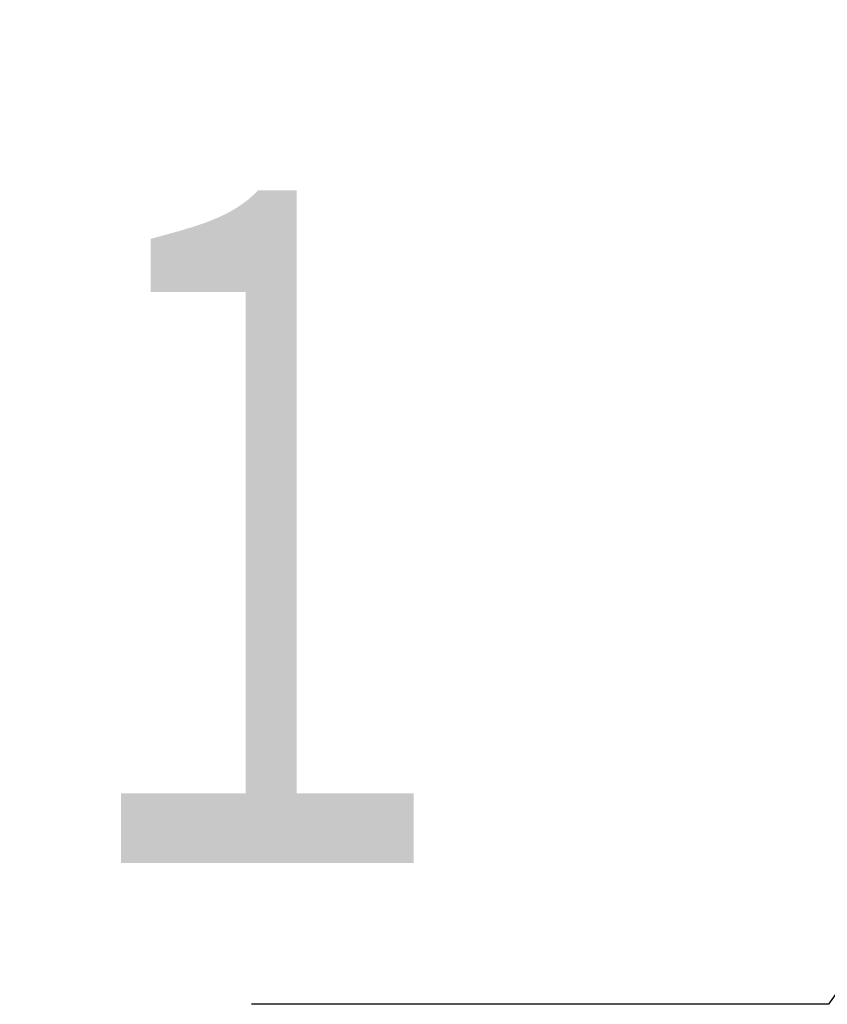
# Model space of a CAD drawing. Header units: millimetres. Extents: x 0 to 840, y 0 to 594.
# Tile 91 of 148: x 276 to 283, y 475 to 484. Entities that reach past the tile are written whole.
import ezdxf

# ---------------------------------------------------------------- set-up
doc = ezdxf.new("R2010")
doc.units = ezdxf.units.MM
doc.header["$LTSCALE"] = 0.36378
doc.layers.add('NoLayerName_001', color=7, linetype='Continuous')
doc.styles.get("Standard").update_dxf_attribs({"font": 'txt', "bigfont": 'extfont2'})
doc.dimstyles.get("Standard").update_dxf_attribs({"dimtxt": 2.5, "dimasz": 2.5, "dimexe": 1, "dimexo": 1, "dimtad": 1, "dimdec": 3, "dimzin": 0, "dimdsep": 46, "dimtxsty": 'Standard', "dimcen": 2.5, "dimadec": 3, "dimazin": 0, "dimtfac": 0.75, "dimtdec": 3, "dimtmove": 0, "dimatfit": 3, "dimfxl": 1, "dimarcsym": 0})

msp = doc.modelspace()

# ---------------------------------------------------------------- texts
at = {"layer": 'NoLayerName_001', "color": 3, "linetype": 'Continuous', "lineweight": 13, "insert": (280.7302, 475.2693), "char_height": 7, "attachment_point": 9, "line_spacing_factor": 0.771429}
msp.add_mtext('\\A1;\\W0.6667;１', dxfattribs=at)

# ---------------------------------------------------------------- leaders
at = {"layer": 'NoLayerName_001', "color": 3, "linetype": 'Continuous', "lineweight": 13, "annotation_type": 0, "has_hookline": 1, "hookline_direction": 1, "text_width": 2.6668}
msp.add_leader([(294.1329, 489.9477), (283.3552, 474.6443), (281.3552, 474.6443)], dimstyle='Standard', override={"dimtxt": 7, "dimasz": 2, "dimldrblk": 'DOT'}, dxfattribs=at)

doc.saveas('drawing.dxf')
